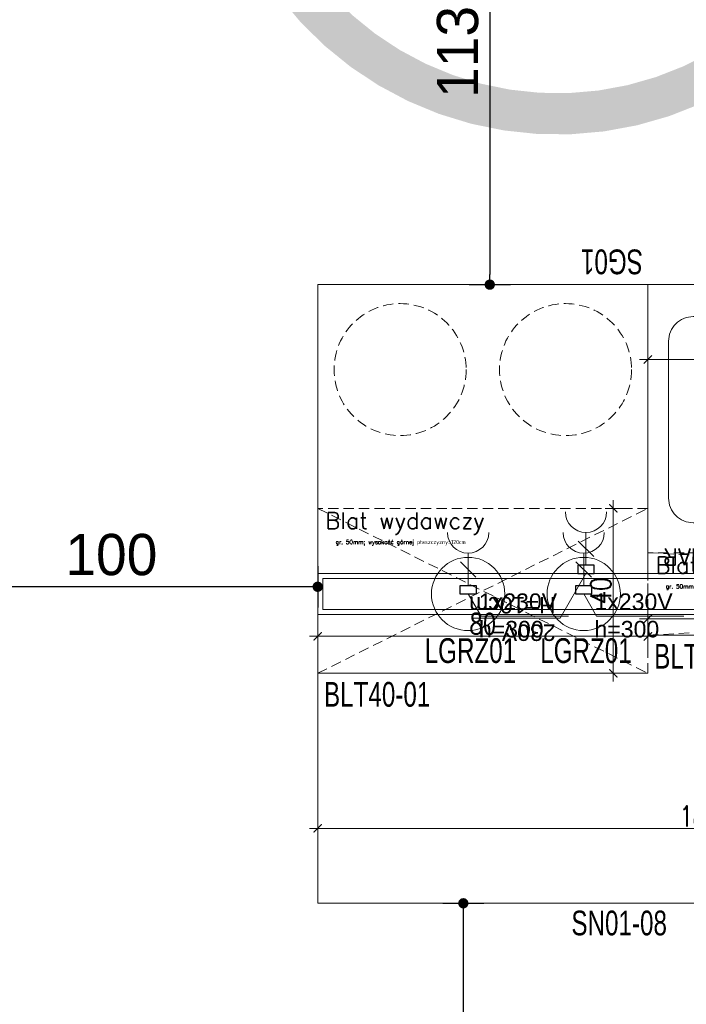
# Model space of a CAD drawing. Header units: millimetres. Extents: x 6161 to 8965, y -9035 to -5431.
# Tile 79 of 256: x 7097 to 7259, y -7390 to -7151. Entities that reach past the tile are written whole.
import ezdxf

# ---------------------------------------------------------------- set-up
doc = ezdxf.new("R2010")
doc.units = ezdxf.units.MM
doc.linetypes.add('DASH', pattern=[0.75, 0.5, -0.25])
doc.linetypes.add('DASHED2', pattern=[0.375, 0.25, -0.125])
for name, color, linetype, lineweight in [('_A_ŚCIANY WEWNĘTRZNE', 7, 'Continuous', 13), ('CHLODNICTWO', 94, 'Continuous', 20), ('Gastronomia PKN ORLEN', 220, 'Continuous', 20), ('Instalacje elektryczne', 1, 'Continuous', 20), ('Instalacje Wod-Kan', 92, 'Continuous', 35)]:
    doc.layers.add(name, color=color, linetype=linetype, lineweight=lineweight)
doc.layers.add('Indeksy_urządzeń_gastronomicznych', color=242, linetype='Continuous')
doc.styles.add('Arch-Dim', font='romans.shx', dxfattribs={"width": 0.75})
doc.styles.add('JACEK_07', font='SIMPLEX.SHX', dxfattribs={"width": 0.7})
doc.styles.add('PL_D50', font='GOTHIC.TTF', dxfattribs={"height": 10})
doc.styles.get("Standard").update_dxf_attribs({"font": 'arial.ttf'})
doc.styles.add('text', font='romans.shx')
doc.dimstyles.new('PLANCO D50', dxfattribs={"dimscale": 0.5, "dimtxt": 10, "dimasz": 5, "dimexe": 10, "dimexo": 15, "dimgap": 5, "dimtad": 1, "dimdec": 0, "dimrnd": 0.5, "dimzin": 12, "dimtxsty": 'PL_D50', "dimblk": 'DOT', "dimcen": 1.25, "dimadec": 0, "dimazin": 0, "dimtfac": 1, "dimtdec": 0, "dimtmove": 1, "dimatfit": 3, "dimldrblk": 'DOT', "dimfxl": 0, "dimarcsym": 0})
doc.dimstyles.new('wymiary 10', dxfattribs={"dimscale": 2, "dimtxt": 2.5, "dimasz": 1, "dimexe": 1, "dimexo": 2.5, "dimgap": 0.25, "dimtad": 1, "dimdec": 1, "dimzin": 9, "dimtxsty": 'Arch-Dim', "dimblk": 'ARCHTICK', "dimcen": 1, "dimdle": 1, "dimclrd": 256, "dimclre": 256, "dimclrt": 256, "dimadec": 0, "dimazin": 0, "dimtfac": 1, "dimtdec": 1, "dimtofl": 0, "dimtmove": 1, "dimatfit": 3, "dimldrblk": 'NONE', "dimfxl": 0, "dimtolj": 1, "dimtzin": 0, "dimarcsym": 0})

# ---------------------------------------------------------------- blocks, each defined once
blk = doc.blocks.new('_ArchTick')
at = {"color": 0, "linetype": 'ByBlock', "const_width": 0.15}
blk.add_lwpolyline([(-0.5, -0.5), (0.5, 0.5)], dxfattribs=at)
blk = doc.blocks.new('*D729')
at = {"lineweight": -2, "transparency": 16777216}
for p, q in [((71.62, 22), (71.62, -22)), ((75, 20), (69.62, 20)), ((75, -20), (69.62, -20))]:
    blk.add_line(p, q, dxfattribs=at)
at = {"layer": 'Defpoints', "color": 0, "transparency": 16777216}
for p in [(80, 20), (71.62, -20), (80, -20)]:
    blk.add_point(p, dxfattribs=at)
at = {"lineweight": -2, "transparency": 16777216, "xscale": 2, "yscale": 2, "zscale": 2}
for p, rotation in [((71.62, 20), 90), ((71.62, -20), 270)]:
    blk.add_blockref('_ArchTick', p, dxfattribs=dict(at, rotation=rotation))
at = {"transparency": 16777216, "insert": (68.62, 0), "char_height": 5, "attachment_point": 5, "rotation": 90, "style": 'Arch-Dim'}
blk.add_mtext('\\A1;40', dxfattribs=at)
blk = doc.blocks.new('_None', base_point=(2.5, 0))
blk = doc.blocks.new('*D730')
at = {"lineweight": -2, "transparency": 16777216}
for p, q in [((0, -15), (0, -9.03)), ((80, -15), (80, -9.03)), ((82, -11.03), (-2, -11.03))]:
    blk.add_line(p, q, dxfattribs=at)
at = {"layer": 'Defpoints', "color": 0, "transparency": 16777216}
for p in [(0, -11.03), (0, -20), (80, -20)]:
    blk.add_point(p, dxfattribs=at)
at = {"lineweight": -2, "transparency": 16777216, "xscale": 2, "yscale": 2, "zscale": 2, "rotation": 180}
blk.add_blockref('_ArchTick', (0, -11.03), dxfattribs=at)
at = {"lineweight": -2, "transparency": 16777216, "xscale": 2, "yscale": 2, "zscale": 2}
blk.add_blockref('_ArchTick', (80, -11.03), dxfattribs=at)
at = {"transparency": 16777216, "insert": (40, -8.03), "char_height": 5, "attachment_point": 5, "style": 'Arch-Dim'}
blk.add_mtext('\\A1;80', dxfattribs=at)
blk = doc.blocks.new('*D625')
at = {"lineweight": -2, "transparency": 16777216}
for p, q in [((356.62, 12), (356.62, -12)), ((360, 10), (354.62, 10)), ((360, -10), (354.62, -10))]:
    blk.add_line(p, q, dxfattribs=at)
at = {"layer": 'Defpoints', "color": 0, "transparency": 16777216}
for p in [(365, 10), (356.62, -10), (365, -10)]:
    blk.add_point(p, dxfattribs=at)
at = {"lineweight": -2, "transparency": 16777216, "xscale": 2, "yscale": 2, "zscale": 2}
for p, rotation in [((356.62, 10), 90), ((356.62, -10), 270)]:
    blk.add_blockref('_ArchTick', p, dxfattribs=dict(at, rotation=rotation))
at = {"transparency": 16777216, "insert": (353.62, 0), "char_height": 5, "attachment_point": 5, "rotation": 90, "style": 'Arch-Dim'}
blk.add_mtext('\\A1;20', dxfattribs=at)
blk = doc.blocks.new('*D626')
at = {"lineweight": -2, "transparency": 16777216}
for p, q in [((0, -5), (0, -4.03)), ((365, -5), (365, -4.03)), ((367, -6.03), (-2, -6.03))]:
    blk.add_line(p, q, dxfattribs=at)
at = {"layer": 'Defpoints', "color": 0, "transparency": 16777216}
for p in [(0, -6.03), (0, -10), (365, -10)]:
    blk.add_point(p, dxfattribs=at)
at = {"lineweight": -2, "transparency": 16777216, "xscale": 2, "yscale": 2, "zscale": 2, "rotation": 180}
blk.add_blockref('_ArchTick', (0, -6.03), dxfattribs=at)
at = {"lineweight": -2, "transparency": 16777216, "xscale": 2, "yscale": 2, "zscale": 2}
blk.add_blockref('_ArchTick', (365, -6.03), dxfattribs=at)
at = {"transparency": 16777216, "insert": (182.5, -3.03), "char_height": 5, "attachment_point": 5, "style": 'Arch-Dim'}
blk.add_mtext('\\A1;365', dxfattribs=at)
blk = doc.blocks.new('gn-230')
at = {"layer": 'Instalacje elektryczne'}
for p, q in [((-4, 0), (-19.8, 0)), ((-15.65, -3.75), (-8.15, 3.75))]:
    blk.add_line(p, q, dxfattribs=at)
at = {"layer": 'Instalacje elektryczne', "lineweight": 30}
blk.add_lwpolyline([(-4, -4), (0, -4), (0, 4), (-4, 4)], close=True, dxfattribs=at)
at = {"layer": 'Instalacje elektryczne'}
blk.add_arc((-29.8, 0), 10, 270, 90, dxfattribs=at)
blk = doc.blocks.new('Lampa grzewcza LGRZ01')
blk.add_circle((0, 0), 8.88)
at = {"layer": 'Instalacje elektryczne'}
blk.add_lwpolyline([(0, 0), (3.13, -5.41), (24.29, -5.41)], dxfattribs=at)
at = {"layer": 'Instalacje elektryczne', "xscale": 0.5, "yscale": 0.5, "zscale": 0.5, "rotation": 270}
blk.add_blockref('gn-230', (0, 0), dxfattribs=at)
at = {"layer": 'Indeksy_urządzeń_gastronomicznych', "color": 242, "insert": (-10.53, -10.73), "char_height": 6, "width": 20.4806, "attachment_point": 1, "style": 'JACEK_07'}
blk.add_mtext('{\\fArial|b0|i0|c238|p34;LGRZ01}', dxfattribs=at)
at = {"layer": 'Instalacje elektryczne', "insert": (2.61, 0.14), "char_height": 4, "width": 32.4538, "attachment_point": 1}
blk.add_mtext('1x230V\\Ph=300', dxfattribs=at)
blk = doc.blocks.new('Szafka grzewcza na talerze ciąg gastro SG01')
blk.add_lwpolyline([(0, 0), (0, -70), (80, -70), (80, 0)], close=True)
at = {"linetype": 'DASH', "ltscale": 5}
for centre in [(19.96, -49.4), (60.04, -49.4)]:
    blk.add_circle(centre, 16, dxfattribs=at)
at = {"layer": 'Instalacje elektryczne'}
blk.add_lwpolyline([(15, 0), (21.25, 10.83), (42.42, 10.83)], dxfattribs=at)
at = {"layer": 'Instalacje elektryczne', "xscale": 0.5, "yscale": 0.5, "zscale": 0.5, "rotation": 90}
blk.add_blockref('gn-230', (15, 0), dxfattribs=at)
at = {"layer": 'Indeksy_urządzeń_gastronomicznych', "color": 242, "insert": (1.22, -72.53, 0), "char_height": 6, "width": 20.4806, "attachment_point": 1, "style": 'JACEK_07'}
blk.add_mtext('{\\fArial|b0|i0|c238|p34;SG01}', dxfattribs=at)
at = {"layer": 'Instalacje elektryczne', "insert": (22.36, 16.39), "char_height": 4, "width": 32.4538, "attachment_point": 1}
blk.add_mtext('230V\\PH=10cm', dxfattribs=at)
blk = doc.blocks.new('*D743')
at = {"lineweight": -2, "transparency": 16777216}
for p, q in [((0, -65), (0, -49.84)), ((60, -65), (60, -49.84)), ((-2, -51.84), (62, -51.84))]:
    blk.add_line(p, q, dxfattribs=at)
at = {"layer": 'Defpoints', "color": 0, "transparency": 16777216}
for p in [(60, -51.84), (0, -70), (60, -70)]:
    blk.add_point(p, dxfattribs=at)
at = {"lineweight": -2, "transparency": 16777216, "xscale": 2, "yscale": 2, "zscale": 2, "rotation": 180}
blk.add_blockref('_ArchTick', (0, -51.84), dxfattribs=at)
at = {"lineweight": -2, "transparency": 16777216, "xscale": 2, "yscale": 2, "zscale": 2}
blk.add_blockref('_ArchTick', (60, -51.84), dxfattribs=at)
at = {"transparency": 16777216, "insert": (30, -47.94), "char_height": 5, "attachment_point": 5, "style": 'Arch-Dim'}
blk.add_mtext('\\A1;60', dxfattribs=at)
blk = doc.blocks.new('Woda_ciepla')
for p, q in [((0, -10), (0, 10)), ((0, 0), (0, 10)), ((10, 0), (-10, 0))]:
    blk.add_line(p, q)
blk.add_circle((0, 0), 5)
blk = doc.blocks.new('Odplyw_wody')
blk.add_hatch(color=256).paths.add_polyline_path([(0, 5, -1), (0, -5, -1)])
for p, q in [((0, -10), (0, 10)), ((10, 0), (-10, 0))]:
    blk.add_line(p, q)
blk.add_circle((0, 0), 5)
blk = doc.blocks.new('Woda_zimna')
blk.add_hatch(color=256).paths.add_polyline_path([(0, 5, -0.414214), (5, 0), (-5, 0, -0.414214)])
for p, q in [((0, -10), (0, 10)), ((10, 0), (-10, 0))]:
    blk.add_line(p, q)
blk.add_circle((0, 0), 5)
blk = doc.blocks.new('*D429')
at = {"lineweight": -2, "transparency": 16777216}
for p, q in [((-60, -65), (-60, -49.84)), ((125, -65), (125, -49.84)), ((-62, -51.84), (127, -51.84))]:
    blk.add_line(p, q, dxfattribs=at)
at = {"layer": 'Defpoints', "color": 0, "transparency": 16777216}
for p in [(125, -51.84), (-60, -70), (125, -70)]:
    blk.add_point(p, dxfattribs=at)
at = {"lineweight": -2, "transparency": 16777216, "xscale": 2, "yscale": 2, "zscale": 2, "rotation": 180}
blk.add_blockref('_ArchTick', (-60, -51.84), dxfattribs=at)
at = {"lineweight": -2, "transparency": 16777216, "xscale": 2, "yscale": 2, "zscale": 2}
blk.add_blockref('_ArchTick', (125, -51.84), dxfattribs=at)
at = {"transparency": 16777216, "insert": (32.5, -48.84), "char_height": 5, "attachment_point": 5, "style": 'Arch-Dim'}
blk.add_mtext('\\A1;185', dxfattribs=at)
blk = doc.blocks.new('_Dot')
at = {"color": 0, "linetype": 'ByBlock', "lineweight": -2}
blk.add_line((-0.5, 0), (-1, 0), dxfattribs=at)
at = {"color": 0, "linetype": 'ByBlock', "const_width": 0.5}
blk.add_lwpolyline([(-0.25, 0, 1), (0.25, 0, 1)], format="xyb", close=True, dxfattribs=at)
blk = doc.blocks.new('*D629')
at = {"color": 0, "lineweight": -2, "transparency": 16777216}
for p, q in [((7069.68, -7283.6), (7069.68, -7293.6)), ((7169.68, -7283.6), (7169.68, -7293.6)), ((7167.18, -7288.6), (7072.18, -7288.6))]:
    blk.add_line(p, q, dxfattribs=at)
at = {"layer": 'Defpoints', "color": 0, "transparency": 16777216}
for p in [(7069.68, -7215.34), (7169.68, -7215.34), (7069.68, -7288.6)]:
    blk.add_point(p, dxfattribs=at)
at = {"color": 0, "lineweight": -2, "transparency": 16777216, "xscale": 2.5, "yscale": 2.5, "zscale": 2.5, "rotation": 180}
blk.add_blockref('_Dot', (7069.68, -7288.6), dxfattribs=at)
at = {"color": 0, "lineweight": -2, "transparency": 16777216, "xscale": 2.5, "yscale": 2.5, "zscale": 2.5}
blk.add_blockref('_Dot', (7169.68, -7288.6), dxfattribs=at)
at = {"color": 0, "transparency": 16777216, "insert": (7119.68, -7280.85), "char_height": 10, "attachment_point": 5, "style": 'PL_D50'}
blk.add_mtext('100', dxfattribs=at)
blk = doc.blocks.new('*D650')
at = {"color": 0, "lineweight": -2, "transparency": 16777216}
for p, q in [((7199.96, -7365.34), (7209.96, -7365.34)), ((7204.96, -7367.84), (7204.96, -7482.78)), ((7199.96, -7485.28), (7209.96, -7485.28))]:
    blk.add_line(p, q, dxfattribs=at)
at = {"layer": 'Defpoints', "color": 0, "transparency": 16777216}
for p in [(7169.68, -7365.34), (7149.61, -7485.28), (7204.96, -7485.28)]:
    blk.add_point(p, dxfattribs=at)
at = {"color": 0, "lineweight": -2, "transparency": 16777216, "xscale": 2.5, "yscale": 2.5, "zscale": 2.5}
for p, rotation in [((7204.96, -7365.34), 90), ((7204.96, -7485.28), 270)]:
    blk.add_blockref('_Dot', p, dxfattribs=dict(at, rotation=rotation))
at = {"color": 0, "transparency": 16777216, "insert": (7197.21, -7425.31), "char_height": 10, "attachment_point": 5, "rotation": 90, "style": 'PL_D50'}
blk.add_mtext('120', dxfattribs=at)
blk = doc.blocks.new('*D806')
at = {"color": 0, "lineweight": -2, "transparency": 16777216}
for p, q in [((7206.37, -7102.52), (7216.37, -7102.52)), ((7211.37, -7105.02), (7211.37, -7212.84)), ((7206.37, -7215.34), (7216.37, -7215.34))]:
    blk.add_line(p, q, dxfattribs=at)
at = {"layer": 'Defpoints', "color": 0, "transparency": 16777216}
for p in [(7179.68, -7102.52), (7169.68, -7215.34), (7211.37, -7215.34)]:
    blk.add_point(p, dxfattribs=at)
at = {"color": 0, "lineweight": -2, "transparency": 16777216, "xscale": 2.5, "yscale": 2.5, "zscale": 2.5}
for p, rotation in [((7211.37, -7102.52), 90), ((7211.37, -7215.34), 270)]:
    blk.add_blockref('_Dot', p, dxfattribs=dict(at, rotation=rotation))
at = {"color": 0, "transparency": 16777216, "insert": (7203.62, -7158.93), "char_height": 10, "attachment_point": 5, "rotation": 90, "style": 'PL_D50'}
blk.add_mtext('113', dxfattribs=at)
blk = doc.blocks.new('*U338')
at = {"linetype": 'DASHED2', "ltscale": 10}
blk.add_lwpolyline([(0, 20), (0, -20), (80, -20), (80, 20), (0, 20), (80, -20), (0, -20), (80, 20)], dxfattribs=at)
at = {"color": 7, "insert": (0, 19), "char_height": 4, "width": 46.3968, "attachment_point": 1, "style": 'text'}
blk.add_mtext('\\pi1.86508;Blat wydawczy\\P\\pi4.34127;{\\H0.25x;gr. 50mm; wysokość górnej płaszczyzny=120cm}', dxfattribs=at)
at = {"layer": 'Indeksy_urządzeń_gastronomicznych', "color": 242, "insert": (1.52, -22.09), "char_height": 6, "width": 20.4806, "attachment_point": 1, "style": 'JACEK_07'}
blk.add_mtext('{\\fArial|b0|i0|c238|p34;BLT40-01}', dxfattribs=at)
dim = blk.add_linear_dim(base=(71.62, -20), p1=(80, 20), p2=(80, -20), angle=90, dimstyle='wymiary 10')
dim.commit()
dim.dimension.update_dxf_attribs({"geometry": '*D729', "text_midpoint": (68.62, 0)})
dim = blk.add_linear_dim(base=(0, -11.03), p1=(80, -20), p2=(0, -20), dimstyle='wymiary 10')
dim.commit()
dim.dimension.update_dxf_attribs({"geometry": '*D730', "text_midpoint": (40, -8.03)})
blk = doc.blocks.new('*U624')
at = {"linetype": 'DASHED2', "ltscale": 10}
blk.add_lwpolyline([(0, 10), (0, -10), (365, -10), (365, 10), (0, 10), (365, -10), (0, -10), (365, 10)], dxfattribs=at)
at = {"color": 7, "insert": (0, 9), "char_height": 4, "width": 46.3968, "attachment_point": 1, "style": 'text'}
blk.add_mtext('\\pi1.86508;Blat wydawczy\\P\\pi4.34127;{\\H0.25x;gr. 50mm; wysokość górnej płaszczyzny=120cm}', dxfattribs=at)
at = {"layer": 'Indeksy_urządzeń_gastronomicznych', "color": 242, "insert": (1.52, -12.09), "char_height": 6, "width": 20.4806, "attachment_point": 1, "style": 'JACEK_07'}
blk.add_mtext('{\\fArial|b0|i0|c238|p34;BLT20-01}', dxfattribs=at)
dim = blk.add_linear_dim(base=(356.62, -10), p1=(365, 10), p2=(365, -10), angle=90, dimstyle='wymiary 10')
dim.commit()
dim.dimension.update_dxf_attribs({"geometry": '*D625', "text_midpoint": (353.62, 0)})
dim = blk.add_linear_dim(base=(0, -6.03), p1=(365, -10), p2=(0, -10), dimstyle='wymiary 10')
dim.commit()
dim.dimension.update_dxf_attribs({"geometry": '*D626', "text_midpoint": (182.5, -3.03)})
blk = doc.blocks.new('*U353')
for p, q in [((29.29, -6.61), (18.33, -18.15)), ((39.71, -8.59), (30.82, -5.15)), ((30.71, -7.97), (19.76, -19.51)), ((38.06, -12.86), (29.29, -9.47)), ((39.13, -9.69), (35.04, -8.11)), ((38.37, -11.65), (34.28, -10.07))]:
    blk.add_line(p, q)
blk.add_lwpolyline([(0, 0), (60, 0), (60, -70), (0, -70)], close=True)
blk.add_lwpolyline([(11, -12.26), (49, -12.26, -0.414214), (55, -18.26), (55, -56.26, -0.414214), (49, -62.26), (11, -62.26, -0.414214), (5, -56.26), (5, -18.26, -0.414214)], format="xyb", close=True)
blk.add_circle((30, -16.04), 1.69)
for centre, radius, start, end in [((30, -7.29), 2.29, 251.9178, 201.0494), ((30, -7.29), 1.62, 263.7549, 189.2123), ((30, -7.29), 0.983, 316.4836, 136.4836), ((34.66, -9.09), 1.05, 68.8835, 248.8835), ((38.89, -10.72), 2.29, 248.8831, 68.8835), ((38.75, -10.67), 1.05, 248.8831, 68.8835), ((19.04, -18.83), 0.983, 136.4836, 316.4836)]:
    blk.add_arc(centre, radius, start, end)
at = {"layer": 'Instalacje Wod-Kan', "rotation": 270}
for name, p in [('Woda_ciepla', (22.5, 0)), ('Odplyw_wody', (30, 0)), ('Woda_zimna', (37.5, 0))]:
    blk.add_blockref(name, p, dxfattribs=at)
at = {"color": 242, "insert": (1.28, -2), "char_height": 5, "width": 58.8906, "attachment_point": 1, "style": 'text'}
blk.add_mtext('{\\H0.8x;ELEMENT NA WYMIAR}', dxfattribs=at)
at = {"layer": 'Indeksy_urządzeń_gastronomicznych', "color": 242, "char_height": 6, "width": 20.4806, "attachment_point": 5, "style": 'JACEK_07'}
for s, insert in [('{\\fArial|b0|i0|c238|p34;BTZ01}', (31.36, -21.94)), ('{\\fArial|b0|i0|c238|p34;BSN01}', (10.24, -74.81))]:
    blk.add_mtext(s, dxfattribs=dict(at, insert=insert))
dim = blk.add_linear_dim(base=(60, -51.84), p1=(0, -70), p2=(60, -70), dimstyle='wymiary 10')
dim.commit()
dim.dimension.update_dxf_attribs({"geometry": '*D743', "text_midpoint": (30, -50.94), "dimtype": 160})
blk = doc.blocks.new('*U428')
blk.add_lwpolyline([(-60, 0), (125, 0), (125, -70), (-60, -70)], close=True)
at = {"layer": 'Indeksy_urządzeń_gastronomicznych', "color": 242, "insert": (1.46, -71.77), "char_height": 6, "width": 20.4806, "attachment_point": 1, "style": 'JACEK_07'}
blk.add_mtext('{\\fArial|b0|i0|c238|p34;SN01-08}', dxfattribs=at)
dim = blk.add_linear_dim(base=(125, -51.84), p1=(-60, -70), p2=(125, -70), dimstyle='wymiary 10')
dim.commit()
dim.dimension.update_dxf_attribs({"geometry": '*D429', "text_midpoint": (32.5, -48.84)})

msp = doc.modelspace()

# ---------------------------------------------------------------- linework, layer by layer
at = {"color": 1, "const_width": 10}
msp.add_lwpolyline([(7156.31, -7129.49, 0.520567), (7285.16, -7149.45, 0.520567), (7285.16, -7149.45, 0.520567), (7394.05, -7149.45, 0.520567), (7394.05, -7149.45, 0.520567), (7463.01, -7148.54, 0.520567), (7463.01, -7148.54, 0.520567), (7508.84, -7146.73, 0.520567), (7508.84, -7146.73, 0.520567), (7557.84, -7129.95, 0.520567)], format="xyb", dxfattribs=at)
at = {"layer": '_A_ŚCIANY WEWNĘTRZNE', "ltscale": 20}
msp.add_lwpolyline([(7614.05, -7295.34), (7169.68, -7295.34), (7169.68, -7285.34), (7614.05, -7285.34)], close=True, dxfattribs=at)
at = {"layer": '_A_ŚCIANY WEWNĘTRZNE', "color": 251, "linetype": 'Continuous'}
msp.add_lwpolyline([(7612.8, -7294.09), (7170.93, -7294.09), (7170.93, -7286.59), (7612.8, -7286.59)], close=True, dxfattribs=at)

# ---------------------------------------------------------------- block references
at = {"layer": 'CHLODNICTWO', "rotation": 180}
for name, p in [('Szafka grzewcza na talerze ciąg gastro SG01', (7249.68, -7285.34)), ('*U353', (7309.68, -7285.34))]:
    msp.add_blockref(name, p, dxfattribs=at)
at = {"layer": 'CHLODNICTWO'}
for name, p in [('*U338', (7169.68, -7289.58)), ('*U624', (7249.68, -7290.34)), ('*U428', (7229.68, -7295.34))]:
    msp.add_blockref(name, p, dxfattribs=at)
at = {"layer": 'Gastronomia PKN ORLEN'}
for p in [(7206.12, -7290.34), (7234.12, -7290.34)]:
    msp.add_blockref('Lampa grzewcza LGRZ01', p, dxfattribs=at)

# ---------------------------------------------------------------- dimensions: what is measured, and where the dimension line sits
for base, p1, p2, picture, middle in [((7211.37, -7215.34), (7179.68, -7102.52), (7169.68, -7215.34), '*D806', (7203.62, -7158.93)), ((7204.96, -7485.28), (7169.68, -7365.34), (7149.61, -7485.28), '*D650', (7197.21, -7425.31))]:
    dim = msp.add_linear_dim(base=base, p1=p1, p2=p2, angle=90, dimstyle='PLANCO D50')
    dim.commit()
    dim.dimension.update_dxf_attribs({"geometry": picture, "text_midpoint": middle})
dim = msp.add_linear_dim(base=(7069.68, -7288.6), p1=(7169.68, -7215.34), p2=(7069.68, -7215.34), dimstyle='PLANCO D50')
dim.commit()
dim.dimension.update_dxf_attribs({"geometry": '*D629', "text_midpoint": (7119.68, -7280.85)})

doc.saveas('drawing.dxf')
